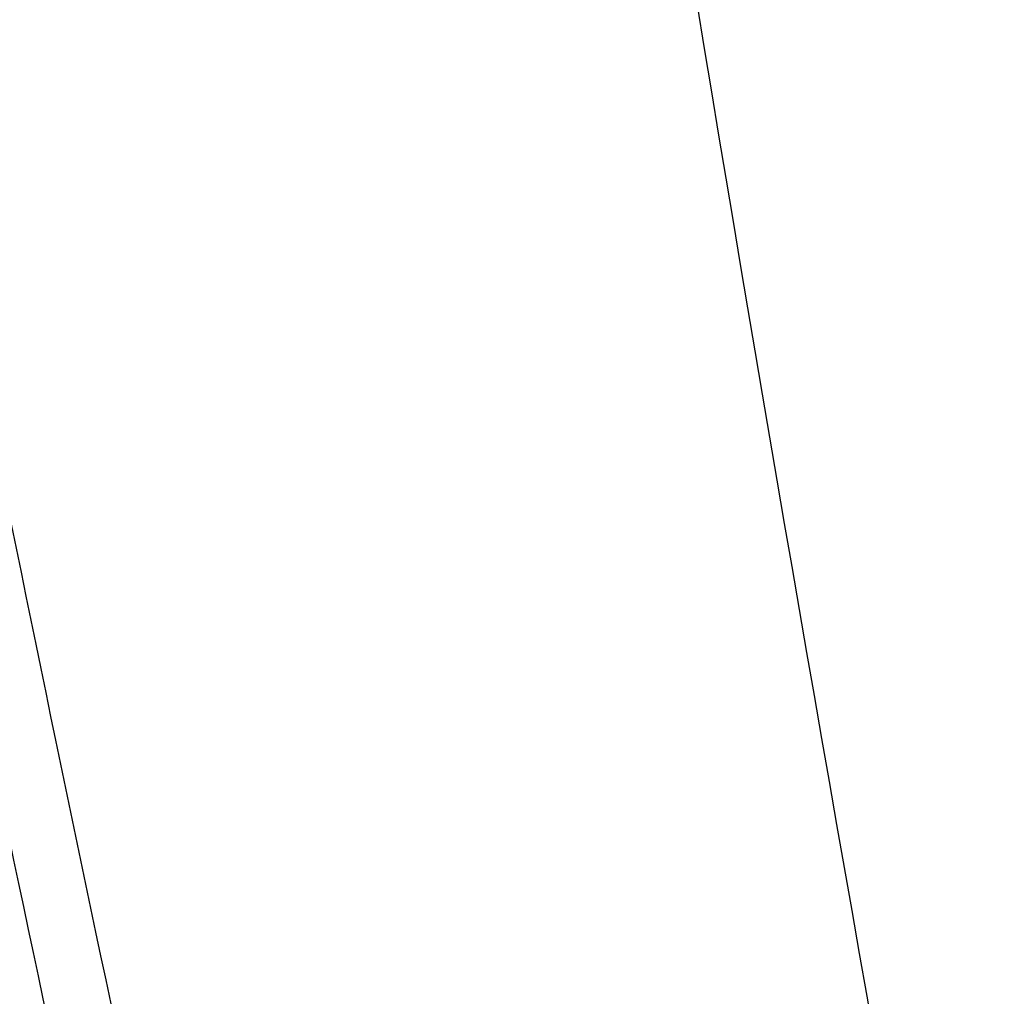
# Model space of a CAD drawing. Header units: millimetres. Extents: x -0.66 to 0.91, y -0.4 to 0.64.
# Tile 157 of 171: x 0.73851 to 0.74788, y 0.21902 to 0.22832. Entities that reach past the tile are written whole.
import ezdxf

# ---------------------------------------------------------------- set-up
doc = ezdxf.new("R2010")
doc.units = ezdxf.units.MM
doc.layers.add('FORMAT', color=7, linetype='Continuous')

msp = doc.modelspace()

# ---------------------------------------------------------------- linework, layer by layer
at = {"layer": 'FORMAT', "color": 7, "linetype": 'Continuous', "lineweight": 25}
for points, knots in [([(0.7410805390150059, 0.2985302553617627), (0.7419949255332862, 0.2889728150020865), (0.7438239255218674, 0.2698555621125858), (0.7475588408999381, 0.2418626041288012), (0.7507051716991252, 0.2236904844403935), (0.7522781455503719, 0.2146055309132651)], [0, 0, 0, 0, 0.3333052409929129, 0.666693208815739, 1, 1, 1, 1]), ([(0.747725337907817, 0.2126814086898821), (0.7473404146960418, 0.2147935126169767), (0.7453722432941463, 0.2255930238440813), (0.7422101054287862, 0.2453796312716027), (0.7398195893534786, 0.2637996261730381), (0.7387407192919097, 0.273321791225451), (0.7386921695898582, 0.2737502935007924)], [0, 0, 0, 0, 0.1061557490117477, 0.542790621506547, 0.9794253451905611, 1, 1, 1, 1]), ([(0.7414792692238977, 0.2091920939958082), (0.7404295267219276, 0.2140268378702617), (0.7383296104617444, 0.2236983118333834), (0.7355151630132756, 0.2385232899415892), (0.7329207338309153, 0.2535623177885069), (0.7314076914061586, 0.2637942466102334), (0.73065101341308, 0.2689112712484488)], [0, 0, 0, 0, 0.2497424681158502, 0.4995875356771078, 0.7497419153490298, 1, 1, 1, 1]), ([(0.7307572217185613, 0.2635278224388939), (0.7322280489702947, 0.2543267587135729), (0.7344792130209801, 0.2402441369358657), (0.7380838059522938, 0.2218139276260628), (0.7401309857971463, 0.2125023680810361), (0.7411547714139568, 0.2078456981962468)], [0, 0, 0, 0, 0.4851334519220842, 0.7425175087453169, 1, 1, 1, 1])]:
    msp.add_open_spline(points, degree=3, knots=knots, dxfattribs=at)

doc.saveas('drawing.dxf')
